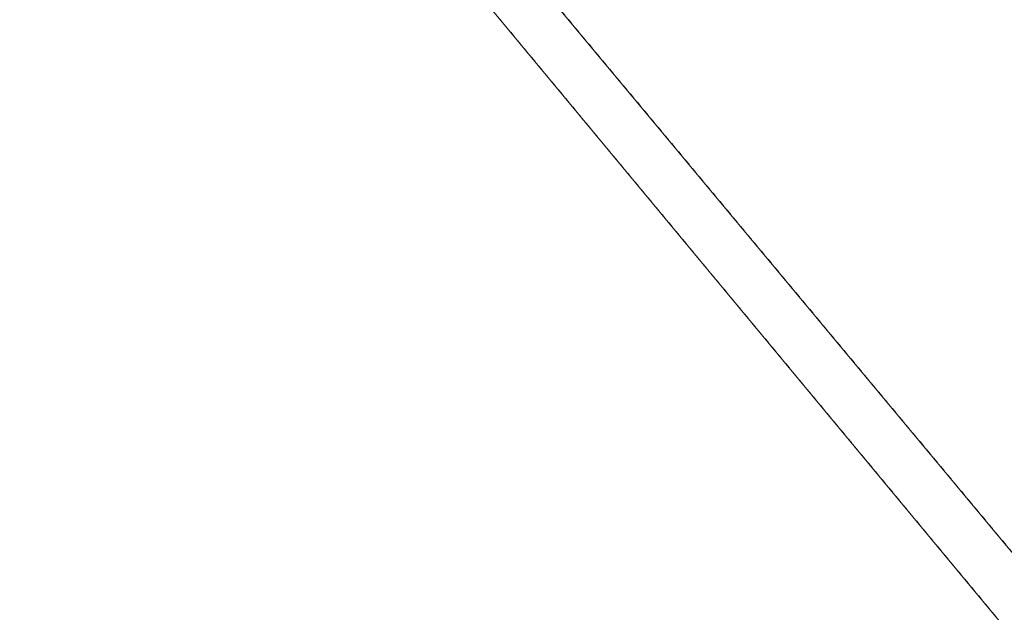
# Model space of a CAD drawing. Header units: millimetres. Extents: x 6505374 to 6517269, y 5595210 to 5612711.
# Tile 217 of 256: x 6513031 to 6513123, y 5610337 to 5610392. Entities that reach past the tile are written whole.
import ezdxf

# ---------------------------------------------------------------- set-up
doc = ezdxf.new("R2010")
doc.units = ezdxf.units.MM
doc.linetypes.add('EGBU01', pattern=[2, 0.5, -0.5, 0.5, -0.5])
doc.layers.add('Użytki gruntowe', color=96, linetype='Continuous', lineweight=0, true_color=0x008000)

msp = doc.modelspace()

# ---------------------------------------------------------------- linework, layer by layer
at = {"layer": 'Użytki gruntowe', "color": 7, "linetype": 'Continuous', "lineweight": 18, "true_color": 0xffffff, "flags": 128}
for points in [[(6513130.756, 5610333.261), (6513043.144, 5610438.572), (6513043.144, 5610438.572), (6513055.441, 5610451.601), (6513109.236, 5610489.684), (6513125.786, 5610501.737), (6513179.435, 5610548.884), (6513198.976, 5610609.699), (6513209.713, 5610618.866), (6513275.35, 5610537.785), (6513276.932, 5610535.831), (6513278.3, 5610534.14), (6513300.587, 5610506.6), (6513327.431, 5610473.44), (6513353.483, 5610441.256)], [(6512995.547, 5610379.264), (6513040.095, 5610434.746), (6513127.63, 5610329.208), (6513128.697, 5610327.922), (6513131.631, 5610324.382), (6513154.468, 5610296.832), (6513180.789, 5610265.103), (6513205.482, 5610235.327), (6513206.58, 5610234.003), (6513208.564, 5610231.611), (6513232.254, 5610203.055), (6513260.464, 5610169.051), (6513283.546, 5610141.21), (6513285.12, 5610139.312), (6513286.379, 5610137.794), (6513313.231, 5610105.42), (6513340.109, 5610073.01), (6513365.85, 5610041.973), (6513367.594, 5610039.87), (6513368.677, 5610038.564), (6513394.492, 5610007.449)]]:
    msp.add_lwpolyline(points, dxfattribs=at)
at = {"layer": 'Użytki gruntowe', "color": 96, "linetype": 'EGBU01', "lineweight": 18, "true_color": 0x008000, "flags": 128}
for points in [[(6513043.144, 5610438.572), (6513055.441, 5610451.601), (6513109.236, 5610489.684), (6513125.786, 5610501.737), (6513179.435, 5610548.884), (6513198.976, 5610609.699), (6513209.713, 5610618.866), (6513275.35, 5610537.785), (6513276.932, 5610535.831), (6513278.3, 5610534.14), (6513300.587, 5610506.6), (6513327.431, 5610473.44), (6513353.483, 5610441.256), (6513378.89, 5610409.873), (6513406.115, 5610376.237), (6513417.904, 5610361.672), (6513431.121, 5610345.351), (6513456.703, 5610313.745), (6513470.947, 5610296.145), (6513486.071, 5610277.459), (6513514.021, 5610242.94), (6513538.929, 5610212.166), (6513564.736, 5610180.276), (6513589.164, 5610150.101), (6513615.774, 5610117.226), (6513694.927, 5610019.444), (6513673.046, 5609987.425), (6513650.836, 5609954.942), (6513626.408, 5609919.199), (6513603.458, 5609885.629), (6513580.632, 5609852.217), (6513558.206, 5609819.408), (6513477.45, 5609916.489), (6513475.11, 5609919.302), (6513449.356, 5609950.261), (6513423.524, 5609981.322), (6513410.926, 5609996.461), (6513397.721, 5610012.332), (6513372.766, 5610042.326), (6513370.958, 5610044.499), (6513368.884, 5610046.993), (6513343.266, 5610077.794), (6513330.531, 5610093.106), (6513316.69, 5610109.748), (6513290.75, 5610140.926), (6513288.812, 5610143.256), (6513287.578, 5610144.738), (6513276.351, 5610158.233), (6513264.105, 5610172.956), (6513236.041, 5610206.697), (6513211.104, 5610236.668), (6513209.513, 5610238.581), (6513207.677, 5610240.788), (6513184.288, 5610268.9), (6513158.269, 5610300.174), (6513134.125, 5610329.21), (6513132.467, 5610331.204), (6513130.756, 5610333.261), (6513043.144, 5610438.572)], [(6512879.73, 5610184.871), (6512859.377, 5610197.71), (6512914.051, 5610263.281), (6512952.25, 5610321.069), (6512995.547, 5610379.264), (6513040.095, 5610434.746), (6513127.63, 5610329.208), (6513128.697, 5610327.922), (6513131.631, 5610324.382), (6513154.468, 5610296.832), (6513180.789, 5610265.103), (6513205.482, 5610235.327), (6513206.58, 5610234.003), (6513208.564, 5610231.611), (6513232.254, 5610203.055), (6513260.464, 5610169.051), (6513283.546, 5610141.21), (6513285.12, 5610139.312), (6513286.379, 5610137.794), (6513313.231, 5610105.42), (6513340.109, 5610073.01), (6513365.85, 5610041.973), (6513367.594, 5610039.87), (6513368.677, 5610038.564), (6513394.492, 5610007.449), (6513419.882, 5609976.827), (6513445.37, 5609946.093), (6513469.051, 5609917.541), (6513470.76, 5609915.48), (6513474.161, 5609911.379), (6513554.693, 5609814.281), (6513532.257, 5609781.452), (6513509.01, 5609747.448), (6513483.626, 5609710.301), (6513470.795, 5609691.531), (6513393.62, 5609704.527), (6513376.743, 5609708.152), (6513347.891, 5609714.354), (6513328.71, 5609726.602), (6513323.929, 5609733.189), (6513317.391, 5609742.209), (6513304.247, 5609778.651), (6513295.337, 5609786.473), (6513256.134, 5609820.905), (6513219.55, 5609853.02), (6513179.116, 5609888.525), (6513148.301, 5609915.585), (6513143.105, 5609923.04), (6513115.975, 5609962.015), (6513090.864, 5609998.083), (6513076.943, 5610018.087), (6513062.008, 5610032.279), (6513058.163, 5610035.929), (6513025.314, 5610056.695), (6512970.816, 5610091.135), (6512968.08, 5610092.863), (6512966.743, 5610094.256), (6512879.73, 5610184.871)]]:
    msp.add_lwpolyline(points, close=True, dxfattribs=at)

doc.saveas('drawing.dxf')
